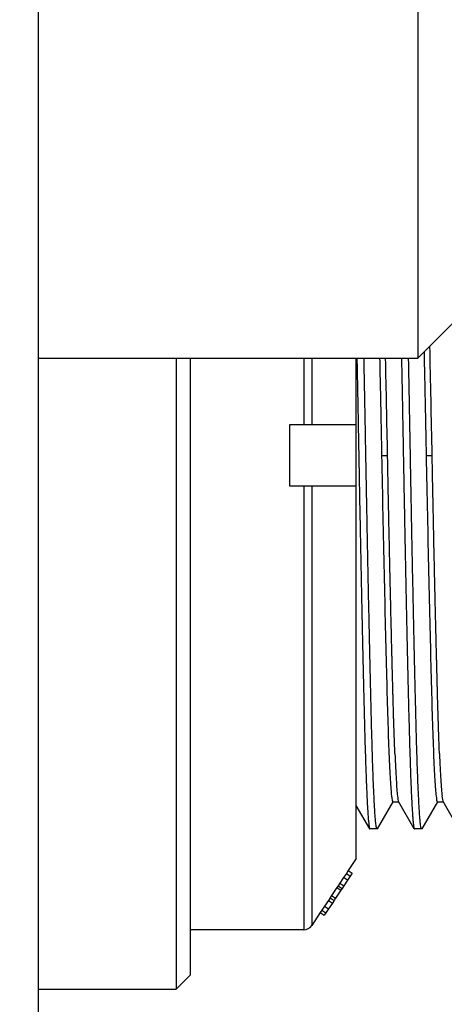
# Model space of a CAD drawing. Extents: x 0 to 283, y 0 to 196.
# Tile 6 of 30: x 134.36 to 138.83, y 109.33 to 119.71. Entities that reach past the tile are written whole.
import ezdxf

# ---------------------------------------------------------------- set-up
doc = ezdxf.new("R2010")
doc.units = 0
doc.layers.get('DEFPOINTS').update_dxf_attribs({"linetype": 'CONTINUOUS'})
for name, color, linetype in [('DIM', 7, 'CONTINUOUS'), ('TANGENT EDGES', 7, 'CONTINUOUS'), ('VISIBLE', 255, 'CONTINUOUS')]:
    doc.layers.add(name, color=color, linetype=linetype)
doc.styles.add('SANSSERIF', font='sanss___.ttf')
doc.dimstyles.new('ISO-25$0', dxfattribs={"dimtxt": 2.5, "dimasz": 2.5, "dimexe": 1.25, "dimexo": 1, "dimgap": 0.6, "dimtad": 1, "dimdec": 1, "dimzin": 9, "dimdsep": 46, "dimtxsty": 'SANSSERIF', "dimcen": 0.75, "dimadec": 1, "dimazin": 0, "dimtfac": 1, "dimtdec": 1, "dimtmove": 0, "dimatfit": 3, "dimfxl": 1, "dimarcsym": 0})

# ---------------------------------------------------------------- blocks, each defined once
blk = doc.blocks.new('*D10')
at = {"layer": 'DEFPOINTS', "color": 0, "transparency": 16777216}
for p in [(146.055, 114.113), (134.555, 94.213), (134.555, 73.915)]:
    blk.add_point(p, dxfattribs=at)
at = {"layer": 'DIM', "color": 0, "lineweight": -2, "transparency": 16777216}
for p, q in [((146.055, 112.113), (146.055, 71.415)), ((134.555, 92.213), (134.555, 71.415)), ((129.555, 73.915), (124.555, 73.915)), ((146.055, 73.915), (134.555, 73.915)), ((151.055, 73.915), (156.055, 73.915))]:
    blk.add_line(p, q, dxfattribs=at)
at = {"layer": 'DIM', "color": 0, "transparency": 16777216}
for points in [[(129.555, 74.749), (129.555, 73.082), (134.555, 73.915)], [(151.055, 74.749), (151.055, 73.082), (146.055, 73.915)]]:
    blk.add_solid(points, dxfattribs=at)
at = {"layer": 'DIM', "color": 0, "transparency": 16777216, "insert": (140.305, 77.694), "char_height": 5, "attachment_point": 5, "style": 'SANSSERIF'}
blk.add_mtext('23', dxfattribs=at)

msp = doc.modelspace()

# ---------------------------------------------------------------- linework, layer by layer
at = {"layer": 'TANGENT EDGES'}
for p, q in [((137.3516, 116.1381), (137.3516, 115.4381)), ((137.4348, 116.1381), (137.4348, 115.4381)), ((138.1724, 115.1131), (138.2353, 115.1131)), ((138.6424, 115.1131), (138.7053, 115.1131)), ((137.3516, 114.7881), (137.3516, 110.1131)), ((137.4348, 114.7881), (137.4348, 110.1576))]:
    msp.add_line(p, q, dxfattribs=at)
at = {"layer": 'VISIBLE'}
for p, q in [((134.5551, 97.1381), (134.5551, 136.0935)), ((138.5551, 127.1131), (138.5551, 118.6381)), ((138.5551, 118.6381), (138.5551, 116.1381)), ((139.0551, 116.6381), (138.5551, 116.1381)), ((134.5551, 116.1381), (138.5551, 116.1381)), ((136.0051, 116.1381), (136.0051, 109.4881)), ((136.1551, 109.6381), (136.1551, 116.1381)), ((137.9051, 115.4381), (137.9051, 116.1381)), ((137.2051, 114.7881), (137.2051, 115.4381)), ((137.2051, 115.4381), (137.3516, 115.4381)), ((137.3516, 115.4381), (137.3988, 115.4381)), ((137.3988, 115.4381), (137.4348, 115.4381)), ((137.4348, 115.4381), (137.9051, 115.4381)), ((137.9051, 114.7881), (137.9051, 115.4381)), ((137.3516, 114.7881), (137.2051, 114.7881)), ((137.4348, 114.7881), (137.3516, 114.7881)), ((137.9051, 114.7881), (137.4348, 114.7881)), ((137.9051, 114.0068), (137.9051, 114.7881)), ((137.9051, 112.5856), (137.9051, 114.0068)), ((137.9051, 111.9951), (137.9051, 112.5856)), ((137.9051, 111.513), (137.9051, 111.9951)), ((137.9051, 110.8631), (137.9051, 111.513)), ((138.0466, 111.1775), (137.9051, 111.4224)), ((138.2911, 111.4631), (138.1261, 111.1775)), ((138.2899, 111.4631), (138.3516, 111.4631)), ((138.5166, 111.1775), (138.3504, 111.4652)), ((138.7611, 111.4631), (138.5961, 111.1775)), ((138.7599, 111.4631), (138.8216, 111.4631)), ((138.9866, 111.1775), (138.8204, 111.4652)), ((138.0466, 111.1775), (138.0488, 111.1756)), ((138.1239, 111.1756), (138.0488, 111.1756)), ((138.1261, 111.1775), (138.1239, 111.1756)), ((138.5166, 111.1775), (138.5188, 111.1756)), ((138.5939, 111.1756), (138.5188, 111.1756)), ((138.5961, 111.1775), (138.5939, 111.1756)), ((137.9051, 110.8631), (137.8214, 110.7375)), ((137.7721, 110.6636), (137.7327, 110.6045)), ((137.8009, 110.7068), (137.7721, 110.6636)), ((137.8137, 110.6359), (137.7721, 110.6636)), ((137.8214, 110.7375), (137.8009, 110.7068)), ((137.8009, 110.7068), (137.8425, 110.679)), ((137.8425, 110.679), (137.8137, 110.6359)), ((137.8214, 110.7375), (137.863, 110.7097)), ((137.863, 110.7097), (137.8425, 110.679)), ((137.7018, 110.5581), (137.6454, 110.4735)), ((137.7139, 110.5762), (137.7018, 110.5581)), ((137.7018, 110.5581), (137.7434, 110.5304)), ((137.7327, 110.6045), (137.7139, 110.5762)), ((137.7139, 110.5762), (137.7555, 110.5485)), ((137.7327, 110.6045), (137.7743, 110.5768)), ((137.7555, 110.5485), (137.7434, 110.5304)), ((137.7743, 110.5768), (137.7555, 110.5485)), ((137.8137, 110.6359), (137.7743, 110.5768)), ((137.6299, 110.4502), (137.6111, 110.422)), ((137.6454, 110.4735), (137.6299, 110.4502)), ((137.6299, 110.4502), (137.6715, 110.4225)), ((137.6454, 110.4735), (137.687, 110.4457)), ((137.687, 110.4457), (137.6715, 110.4225)), ((137.7434, 110.5304), (137.687, 110.4457)), ((137.5717, 110.3629), (137.5427, 110.3195)), ((137.6111, 110.422), (137.5717, 110.3629)), ((137.5717, 110.3629), (137.6133, 110.3352)), ((137.6133, 110.3352), (137.5843, 110.2918)), ((137.6111, 110.422), (137.6527, 110.3943)), ((137.6527, 110.3943), (137.6133, 110.3352)), ((137.6715, 110.4225), (137.6527, 110.3943)), ((137.5258, 110.2941), (137.4348, 110.1576)), ((137.5427, 110.3195), (137.5258, 110.2941)), ((137.5258, 110.2941), (137.5674, 110.2663)), ((137.5427, 110.3195), (137.5843, 110.2918)), ((137.5843, 110.2918), (137.5674, 110.2663)), ((137.3516, 110.1131), (136.1551, 110.1131)), ((136.1551, 109.6381), (136.0051, 109.4881)), ((134.5551, 109.4881), (136.0051, 109.4881))]:
    msp.add_line(p, q, dxfattribs=at)
msp.add_arc((137.3516, 110.2131), 0.1, 270, 326.30993, dxfattribs=at)
for centre, major_axis, ratio, start_param, end_param in [((138.6775, 115.1125), (-0.0712, 3.6508), 0.0076333, -1.5707947, -1.2499429), ((138.2075, 115.1125), (-0.0712, 3.6508), 0.0076333, -1.5707947, -1.2861917), ((138.2003, 115.1136), (0.0712, -3.6508), 0.0076333, -1.5707947, -1.2252911), ((138.6703, 115.1136), (0.0712, -3.6508), 0.0076333, -1.5707947, -1.2252911), ((138.2042, 115.1137), (0.0697, -3.6509), 0.0086441, -1.225292, -0.8770502), ((138.6742, 115.1137), (0.0697, -3.6509), 0.0086441, -1.225292, -0.8770502), ((138.2166, 115.1138), (0.0613, -3.6509), 0.0111408, -0.8770258, -0.7070789), ((138.6866, 115.1138), (0.0613, -3.6509), 0.0111408, -0.8770258, -0.7070789), ((138.2665, 115.1145), (0.0245, -3.6514), 0.0203894, -0.706918, -0.533982), ((138.7365, 115.1145), (0.0245, -3.6514), 0.0203894, -0.706918, -0.533982), ((138.2588, 115.1145), (0.0309, -3.6515), 0.0192242, -0.5340183, -0.3589674), ((138.322, 115.1145), (0.0307, -3.6515), 0.0192493, -0.5340587, -0.3590127), ((138.7288, 115.1145), (0.0309, -3.6515), 0.0192242, -0.5340183, -0.3589674), ((138.792, 115.1145), (0.0307, -3.6515), 0.0192493, -0.5340587, -0.3590127), ((138.2611, 115.1145), (0.0288, -3.6514), 0.0194658, -0.3589571, -0.1844359), ((138.3242, 115.1145), (0.0287, -3.6514), 0.0194837, -0.3590027, -0.1844536), ((138.7311, 115.1145), (0.0288, -3.6514), 0.0194658, -0.3589571, -0.1844359), ((138.7942, 115.1145), (0.0287, -3.6514), 0.0194837, -0.3590027, -0.1844536), ((138.2607, 115.1144), (0.0292, -3.6513), 0.0194237, -0.1844389, -0.0130498), ((138.3238, 115.1144), (0.029, -3.6513), 0.0194408, -0.1844566, -0.0342499), ((138.7307, 115.1144), (0.0292, -3.6513), 0.0194237, -0.1844389, -0.0130498), ((138.7938, 115.1144), (0.029, -3.6513), 0.0194408, -0.1844566, -0.0342499), ((138.3151, 115.1144), (-0.0252, -3.6513), 0.0195217, -0.0127578, 0.0001353), ((138.7851, 115.1144), (-0.0252, -3.6513), 0.0195217, -0.0127578, 0.0001353)]:
    msp.add_ellipse(centre, major_axis=major_axis, ratio=ratio, start_param=start_param, end_param=end_param, dxfattribs=at)
for points, knots in [([(138.6199, 116.2029), (138.6204, 116.1811), (138.6208, 116.1595), (138.6213, 116.1381), (138.6224, 116.0884), (138.6234, 116.0394), (138.6245, 115.9914), (138.6255, 115.9422), (138.6265, 115.894), (138.6275, 115.8467), (138.6285, 115.7995), (138.6295, 115.7532), (138.6304, 115.708), (138.6314, 115.6627), (138.6323, 115.6186), (138.6331, 115.5755), (138.634, 115.5324), (138.6349, 115.4904), (138.6357, 115.4495), (138.6361, 115.4291), (138.6365, 115.4089), (138.6369, 115.3891), (138.6373, 115.3692), (138.6377, 115.3496), (138.6381, 115.3304), (138.6385, 115.3111), (138.6389, 115.2921), (138.6392, 115.2734), (138.6396, 115.2547), (138.64, 115.2363), (138.6403, 115.2182), (138.641, 115.1819), (138.6417, 115.1469), (138.6424, 115.1131)], [0.7795995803, 0.7795995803, 0.7795995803, 0.7795995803, 0.7798257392, 0.7798257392, 0.7798257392, 0.7803505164, 0.7803505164, 0.7803505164, 0.7808871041, 0.7808871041, 0.7808871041, 0.7814236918, 0.7814236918, 0.7814236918, 0.7819602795, 0.7819602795, 0.7819602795, 0.7824968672, 0.7824968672, 0.7824968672, 0.782765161, 0.782765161, 0.782765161, 0.7830334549, 0.7830334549, 0.7830334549, 0.7833017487, 0.7833017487, 0.7833017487, 0.7835700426, 0.7835700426, 0.7835700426, 0.7841066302, 0.7841066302, 0.7841066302, 0.7841066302]), ([(138.1513, 116.1381), (138.1524, 116.0884), (138.1534, 116.0394), (138.1545, 115.9914), (138.1555, 115.9422), (138.1565, 115.894), (138.1575, 115.8467), (138.1585, 115.7995), (138.1595, 115.7532), (138.1604, 115.708), (138.1614, 115.6627), (138.1623, 115.6186), (138.1631, 115.5755), (138.164, 115.5324), (138.1649, 115.4904), (138.1657, 115.4495), (138.1661, 115.4291), (138.1665, 115.4089), (138.1669, 115.3891), (138.1673, 115.3692), (138.1677, 115.3496), (138.1681, 115.3304), (138.1685, 115.3111), (138.1689, 115.2921), (138.1692, 115.2734), (138.1696, 115.2547), (138.17, 115.2363), (138.1703, 115.2182), (138.171, 115.1819), (138.1717, 115.1469), (138.1724, 115.1131)], [0.6889166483, 0.6889166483, 0.6889166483, 0.6889166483, 0.6894414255, 0.6894414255, 0.6894414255, 0.6899780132, 0.6899780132, 0.6899780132, 0.6905146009, 0.6905146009, 0.6905146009, 0.6910511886, 0.6910511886, 0.6910511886, 0.6915877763, 0.6915877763, 0.6915877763, 0.6918560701, 0.6918560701, 0.6918560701, 0.692124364, 0.692124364, 0.692124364, 0.6923926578, 0.6923926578, 0.6923926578, 0.6926609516, 0.6926609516, 0.6926609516, 0.6931975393, 0.6931975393, 0.6931975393, 0.6931975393]), ([(138.3126, 111.9712), (138.3105, 112.0228), (138.3085, 112.0756), (138.3066, 112.1284), (138.3057, 112.1548), (138.3048, 112.1812), (138.3039, 112.2076), (138.303, 112.2339), (138.3022, 112.2601), (138.3013, 112.2861), (138.3009, 112.2991), (138.3005, 112.3121), (138.3001, 112.3249), (138.2997, 112.3378), (138.2993, 112.3522), (138.2988, 112.3668), (138.2979, 112.396), (138.2971, 112.4258), (138.2962, 112.4561), (138.2953, 112.4865), (138.2944, 112.5175), (138.2936, 112.5491), (138.2931, 112.5648), (138.2927, 112.5807), (138.2922, 112.5968), (138.2918, 112.6128), (138.2914, 112.629), (138.2909, 112.6454), (138.2905, 112.6617), (138.2901, 112.6781), (138.2896, 112.6947), (138.2894, 112.703), (138.2892, 112.7114), (138.289, 112.7197), (138.2888, 112.7281), (138.2885, 112.7365), (138.2883, 112.7449), (138.2882, 112.7492), (138.2881, 112.7534), (138.288, 112.7576), (138.2879, 112.7618), (138.2878, 112.7661), (138.2877, 112.7703), (138.2876, 112.7746), (138.2875, 112.7788), (138.2874, 112.7803), (138.2874, 112.7818), (138.2873, 112.7833), (138.2873, 112.7848), (138.2872, 112.7879), (138.2871, 112.7912), (138.2871, 112.7946), (138.287, 112.798), (138.2869, 112.8016), (138.2868, 112.8053), (138.2867, 112.8091), (138.2866, 112.813), (138.2865, 112.817), (138.2864, 112.8211), (138.2863, 112.8254), (138.2862, 112.8298), (138.286, 112.8342), (138.2859, 112.8387), (138.2858, 112.8435), (138.2857, 112.8482), (138.2855, 112.8531), (138.2854, 112.8582), (138.2852, 112.8684), (138.2849, 112.8792), (138.2846, 112.8908), (138.2843, 112.9023), (138.284, 112.9146), (138.2836, 112.9275), (138.2833, 112.9405), (138.283, 112.9542), (138.2826, 112.9686), (138.2822, 112.983), (138.2818, 112.9982), (138.2814, 113.0141), (138.281, 113.03), (138.2806, 113.0467), (138.2802, 113.0641), (138.2797, 113.0815), (138.2793, 113.0998), (138.2788, 113.1188), (138.2783, 113.1378), (138.2779, 113.1576), (138.2773, 113.1783), (138.2768, 113.1989), (138.2763, 113.2203), (138.2758, 113.2426), (138.2752, 113.2649), (138.2747, 113.2881), (138.2741, 113.3121), (138.2735, 113.3361), (138.2729, 113.361), (138.2723, 113.3867), (138.2717, 113.4125), (138.2711, 113.4391), (138.2704, 113.4666), (138.2698, 113.4942), (138.2691, 113.5226), (138.2684, 113.552), (138.2671, 113.6107), (138.2657, 113.6731), (138.2642, 113.7394), (138.2634, 113.7725), (138.2626, 113.8066), (138.2619, 113.8416), (138.2611, 113.8766), (138.2605, 113.9034), (138.2599, 113.9296), (138.2587, 113.9821), (138.2576, 114.0338), (138.2565, 114.0847), (138.2554, 114.1356), (138.2543, 114.1856), (138.2533, 114.2348), (138.2522, 114.284), (138.2512, 114.3322), (138.2502, 114.3794), (138.2492, 114.4267), (138.2482, 114.473), (138.2473, 114.5182), (138.2463, 114.5634), (138.2454, 114.6076), (138.2446, 114.6507), (138.2437, 114.6938), (138.2428, 114.7358), (138.242, 114.7766), (138.2416, 114.7971), (138.2412, 114.8172), (138.2408, 114.8371), (138.2404, 114.8569), (138.24, 114.8765), (138.2396, 114.8958), (138.2392, 114.9151), (138.2388, 114.9341), (138.2385, 114.9528), (138.2381, 114.9715), (138.2377, 114.9899), (138.2374, 115.008), (138.2367, 115.0442), (138.236, 115.0792), (138.2353, 115.1131)], [0.200900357, 0.200900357, 0.200900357, 0.200900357, 0.201973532, 0.201973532, 0.201973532, 0.20251012, 0.20251012, 0.20251012, 0.203046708, 0.203046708, 0.203046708, 0.203315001, 0.203315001, 0.203315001, 0.203583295, 0.203583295, 0.203583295, 0.204119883, 0.204119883, 0.204119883, 0.204656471, 0.204656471, 0.204656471, 0.204924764, 0.204924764, 0.204924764, 0.205193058, 0.205193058, 0.205193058, 0.205461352, 0.205461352, 0.205461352, 0.205595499, 0.205595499, 0.205595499, 0.205729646, 0.205729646, 0.205729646, 0.205796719, 0.205796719, 0.205796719, 0.205863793, 0.205863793, 0.205863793, 0.205930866, 0.205930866, 0.205930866, 0.20599794, 0.20599794, 0.20599794, 0.206132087, 0.206132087, 0.206132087, 0.206266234, 0.206266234, 0.206266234, 0.206400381, 0.206400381, 0.206400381, 0.206534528, 0.206534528, 0.206534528, 0.206668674, 0.206668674, 0.206668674, 0.206802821, 0.206802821, 0.206802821, 0.207071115, 0.207071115, 0.207071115, 0.207339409, 0.207339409, 0.207339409, 0.207607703, 0.207607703, 0.207607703, 0.207875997, 0.207875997, 0.207875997, 0.208144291, 0.208144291, 0.208144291, 0.208412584, 0.208412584, 0.208412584, 0.208680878, 0.208680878, 0.208680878, 0.208949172, 0.208949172, 0.208949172, 0.209217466, 0.209217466, 0.209217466, 0.20948576, 0.20948576, 0.20948576, 0.209754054, 0.209754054, 0.209754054, 0.210022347, 0.210022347, 0.210022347, 0.210558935, 0.210558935, 0.210558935, 0.210827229, 0.210827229, 0.210827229, 0.211095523, 0.211095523, 0.211095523, 0.211632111, 0.211632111, 0.211632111, 0.212168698, 0.212168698, 0.212168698, 0.212705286, 0.212705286, 0.212705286, 0.213241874, 0.213241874, 0.213241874, 0.213778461, 0.213778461, 0.213778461, 0.214315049, 0.214315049, 0.214315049, 0.214583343, 0.214583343, 0.214583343, 0.214851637, 0.214851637, 0.214851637, 0.215119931, 0.215119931, 0.215119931, 0.215388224, 0.215388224, 0.215388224, 0.215924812, 0.215924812, 0.215924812, 0.215924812]), ([(138.7826, 111.9712), (138.7805, 112.0228), (138.7785, 112.0756), (138.7766, 112.1284), (138.7757, 112.1548), (138.7748, 112.1812), (138.7739, 112.2076), (138.773, 112.2339), (138.7722, 112.2601), (138.7713, 112.2861), (138.7709, 112.2991), (138.7705, 112.3121), (138.7701, 112.3249), (138.7697, 112.3378), (138.7693, 112.3522), (138.7688, 112.3668), (138.7679, 112.396), (138.7671, 112.4258), (138.7662, 112.4561), (138.7653, 112.4865), (138.7644, 112.5175), (138.7636, 112.5491), (138.7631, 112.5648), (138.7627, 112.5807), (138.7622, 112.5968), (138.7618, 112.6128), (138.7614, 112.629), (138.7609, 112.6454), (138.7605, 112.6617), (138.7601, 112.6781), (138.7596, 112.6947), (138.7594, 112.703), (138.7592, 112.7114), (138.759, 112.7197), (138.7588, 112.7281), (138.7585, 112.7365), (138.7583, 112.7449), (138.7582, 112.7492), (138.7581, 112.7534), (138.758, 112.7576), (138.7579, 112.7618), (138.7578, 112.7661), (138.7577, 112.7703), (138.7576, 112.7746), (138.7575, 112.7788), (138.7574, 112.7803), (138.7574, 112.7818), (138.7573, 112.7833), (138.7573, 112.7848), (138.7572, 112.7879), (138.7571, 112.7912), (138.7571, 112.7946), (138.757, 112.798), (138.7569, 112.8016), (138.7568, 112.8053), (138.7567, 112.8091), (138.7566, 112.813), (138.7565, 112.817), (138.7564, 112.8211), (138.7563, 112.8254), (138.7562, 112.8298), (138.756, 112.8342), (138.7559, 112.8387), (138.7558, 112.8435), (138.7557, 112.8482), (138.7555, 112.8531), (138.7554, 112.8582), (138.7552, 112.8684), (138.7549, 112.8792), (138.7546, 112.8908), (138.7543, 112.9023), (138.754, 112.9146), (138.7536, 112.9275), (138.7533, 112.9405), (138.753, 112.9542), (138.7526, 112.9686), (138.7522, 112.983), (138.7518, 112.9982), (138.7514, 113.0141), (138.751, 113.03), (138.7506, 113.0467), (138.7502, 113.0641), (138.7497, 113.0815), (138.7493, 113.0998), (138.7488, 113.1188), (138.7483, 113.1378), (138.7479, 113.1576), (138.7473, 113.1783), (138.7468, 113.1989), (138.7463, 113.2203), (138.7458, 113.2426), (138.7452, 113.2649), (138.7447, 113.2881), (138.7441, 113.3121), (138.7435, 113.3361), (138.7429, 113.361), (138.7423, 113.3867), (138.7417, 113.4125), (138.7411, 113.4391), (138.7404, 113.4666), (138.7398, 113.4942), (138.7391, 113.5226), (138.7384, 113.552), (138.7371, 113.6107), (138.7357, 113.6731), (138.7342, 113.7394), (138.7334, 113.7725), (138.7326, 113.8066), (138.7319, 113.8416), (138.7311, 113.8766), (138.7305, 113.9034), (138.7299, 113.9296), (138.7287, 113.9821), (138.7276, 114.0338), (138.7265, 114.0847), (138.7254, 114.1356), (138.7243, 114.1856), (138.7233, 114.2348), (138.7222, 114.284), (138.7212, 114.3322), (138.7202, 114.3794), (138.7192, 114.4267), (138.7182, 114.473), (138.7173, 114.5182), (138.7163, 114.5634), (138.7154, 114.6076), (138.7146, 114.6507), (138.7137, 114.6938), (138.7128, 114.7358), (138.712, 114.7766), (138.7116, 114.7971), (138.7112, 114.8172), (138.7108, 114.8371), (138.7104, 114.8569), (138.71, 114.8765), (138.7096, 114.8958), (138.7092, 114.9151), (138.7088, 114.9341), (138.7085, 114.9528), (138.7081, 114.9715), (138.7077, 114.9899), (138.7074, 115.008), (138.7067, 115.0442), (138.706, 115.0792), (138.7053, 115.1131)], [0.109991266, 0.109991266, 0.109991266, 0.109991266, 0.111064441, 0.111064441, 0.111064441, 0.111601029, 0.111601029, 0.111601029, 0.112137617, 0.112137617, 0.112137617, 0.11240591, 0.11240591, 0.11240591, 0.112674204, 0.112674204, 0.112674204, 0.113210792, 0.113210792, 0.113210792, 0.11374738, 0.11374738, 0.11374738, 0.114015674, 0.114015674, 0.114015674, 0.114283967, 0.114283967, 0.114283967, 0.114552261, 0.114552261, 0.114552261, 0.114686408, 0.114686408, 0.114686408, 0.114820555, 0.114820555, 0.114820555, 0.114887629, 0.114887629, 0.114887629, 0.114954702, 0.114954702, 0.114954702, 0.115021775, 0.115021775, 0.115021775, 0.115088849, 0.115088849, 0.115088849, 0.115222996, 0.115222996, 0.115222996, 0.115357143, 0.115357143, 0.115357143, 0.11549129, 0.11549129, 0.11549129, 0.115625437, 0.115625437, 0.115625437, 0.115759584, 0.115759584, 0.115759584, 0.11589373, 0.11589373, 0.11589373, 0.116162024, 0.116162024, 0.116162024, 0.116430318, 0.116430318, 0.116430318, 0.116698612, 0.116698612, 0.116698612, 0.116966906, 0.116966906, 0.116966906, 0.1172352, 0.1172352, 0.1172352, 0.117503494, 0.117503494, 0.117503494, 0.117771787, 0.117771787, 0.117771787, 0.118040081, 0.118040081, 0.118040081, 0.118308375, 0.118308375, 0.118308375, 0.118576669, 0.118576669, 0.118576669, 0.118844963, 0.118844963, 0.118844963, 0.119113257, 0.119113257, 0.119113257, 0.119649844, 0.119649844, 0.119649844, 0.119918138, 0.119918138, 0.119918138, 0.120186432, 0.120186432, 0.120186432, 0.12072302, 0.12072302, 0.12072302, 0.121259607, 0.121259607, 0.121259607, 0.121796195, 0.121796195, 0.121796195, 0.122332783, 0.122332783, 0.122332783, 0.12286937, 0.12286937, 0.12286937, 0.123405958, 0.123405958, 0.123405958, 0.123674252, 0.123674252, 0.123674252, 0.123942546, 0.123942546, 0.123942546, 0.12421084, 0.12421084, 0.12421084, 0.124479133, 0.124479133, 0.124479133, 0.125015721, 0.125015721, 0.125015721, 0.125015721])]:
    msp.add_open_spline(points, degree=3, knots=knots, dxfattribs=at)
for points, weights, knots in [([(137.9119, 116.1381), (137.922, 115.6342), (137.9314, 115.1124), (137.9607, 113.4814), (137.9901, 112.3283), (138.0182, 111.2267), (138.0466, 111.1775)], [0.965962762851, 0.974313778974, 1, 0.923879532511, 1, 0.927028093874, 0.993963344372], [0.689347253, 0.689347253, 0.689347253, 0.693181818, 0.693181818, 0.704545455, 0.704545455, 0.715439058, 0.715439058, 0.715439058]), ([(138.1239, 111.1756), (138.1239, 111.1756), (138.1239, 111.1756), (138.0945, 111.1759), (138.0651, 112.3293), (138.0357, 113.4828), (138.0064, 115.1138), (137.997, 115.6349), (137.9869, 116.1381)], [0.999964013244, 0.999982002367, 1, 0.923879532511, 1, 0.923879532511, 1, 0.974348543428, 0.965985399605], [0.284088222, 0.284088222, 0.284088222, 0.284090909, 0.284090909, 0.295454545, 0.295454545, 0.306818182, 0.306818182, 0.310647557, 0.310647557, 0.310647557]), ([(138.3819, 116.1381), (138.392, 115.6342), (138.4014, 115.1124), (138.4307, 113.4814), (138.4601, 112.3283), (138.4882, 111.2267), (138.5166, 111.1775)], [0.965962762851, 0.974313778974, 1, 0.923879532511, 1, 0.927028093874, 0.993963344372], [0.780256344, 0.780256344, 0.780256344, 0.784090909, 0.784090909, 0.795454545, 0.795454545, 0.806348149, 0.806348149, 0.806348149]), ([(138.5939, 111.1756), (138.5939, 111.1756), (138.5939, 111.1756), (138.5645, 111.1759), (138.5351, 112.3293), (138.5057, 113.4828), (138.4764, 115.1138), (138.467, 115.6349), (138.4569, 116.1381)], [0.999964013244, 0.999982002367, 1, 0.923879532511, 1, 0.923879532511, 1, 0.974348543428, 0.965985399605], [0.193179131, 0.193179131, 0.193179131, 0.193181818, 0.193181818, 0.204545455, 0.204545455, 0.215909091, 0.215909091, 0.219738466, 0.219738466, 0.219738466])]:
    msp.add_rational_spline(points, weights, degree=2, knots=knots, dxfattribs=at)

# ---------------------------------------------------------------- dimensions: what is measured, and where the dimension line sits
at = {"layer": 'DIM'}
dim = msp.add_linear_dim(base=(134.5551, 73.9152), p1=(146.0551, 114.1131), p2=(134.5551, 94.2131), dimstyle='ISO-25$0', override={"dimscale": 2, "dimlfac": 2}, dxfattribs=at)
dim.commit()
dim.dimension.update_dxf_attribs({"geometry": '*D10', "text_midpoint": (140.3051, 77.6941)})

doc.saveas('drawing.dxf')
